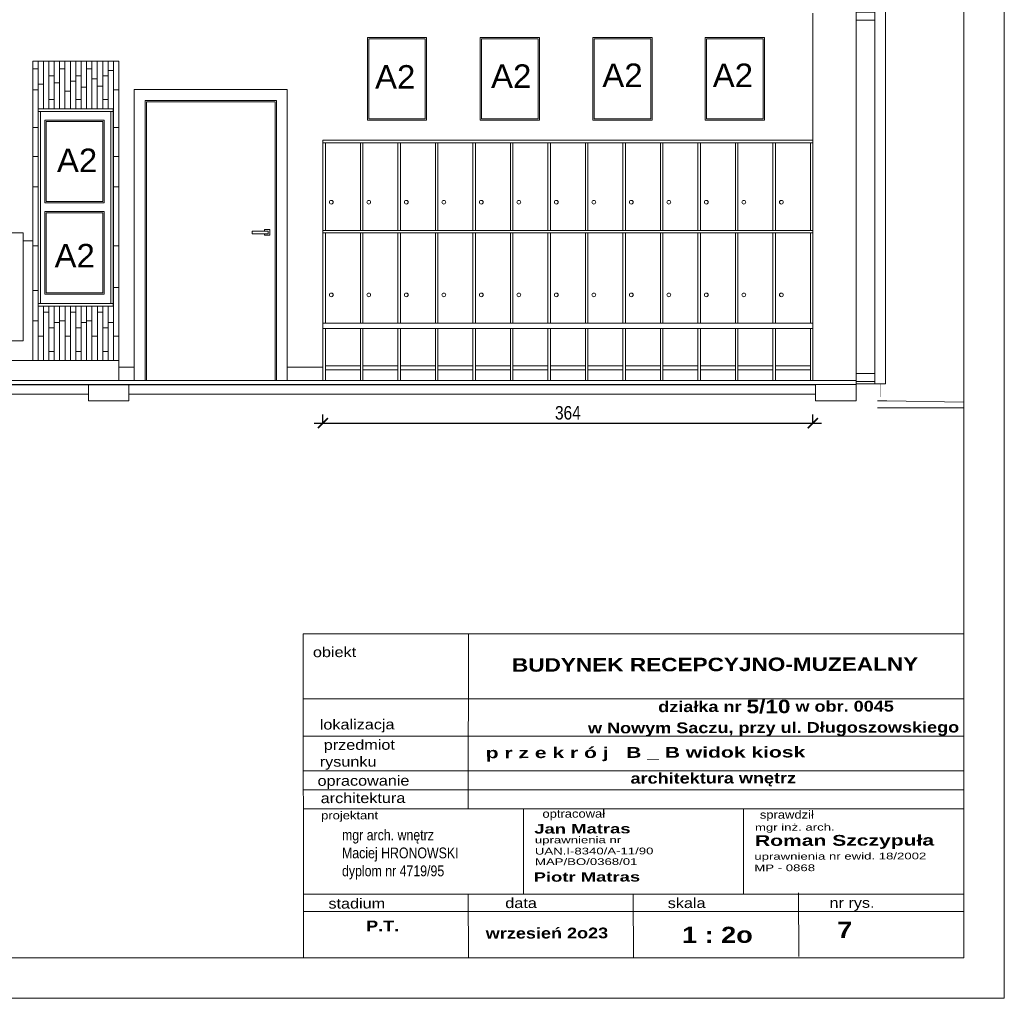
# Model space of a CAD drawing. Header units: millimetres. Extents: x -9038497 to 54128, y -10570064 to 59476.
# Tile 81 of 135: x 43946 to 44677, y 21434 to 22161. Entities that reach past the tile are written whole.
import ezdxf

# ---------------------------------------------------------------- set-up
doc = ezdxf.new("R2010")
doc.units = ezdxf.units.MM
doc.header["$LTSCALE"] = 0.8
doc.header["$PDMODE"] = 2
for name, color, linetype, lineweight in [('0 proj_drzwi', 4, 'Continuous', 0), ('0 proj_meble 25', 42, 'Continuous', 25), ('0 proj_widok widok widok', 7, 'Continuous', 0), ('A MEBLE', 41, 'Continuous', 35), ('ocieplenie', 214, 'Continuous', 13), ('OPIS', 122, 'Continuous', 18), ('proj_drzwi', 4, 'Continuous', 15), ('proj_opis 0.30', 120, 'Continuous', 30), ('SCIANY', 1, 'Continuous', 30), ('WW ELEK_OŚW', 1, 'Continuous', 35)]:
    doc.layers.add(name, color=color, linetype=linetype, lineweight=lineweight)
doc.layers.add('1', color=7, linetype='Continuous')
doc.layers.add('STOLARKA', color=4, linetype='Continuous')
doc.styles.add('arial', font='arial.ttf', dxfattribs={"height": 14})
doc.styles.add('ARIAL_WYM50', font='arial.ttf', dxfattribs={"height": 15})
doc.styles.add('courier', font='stylu.ttf')
doc.styles.add('OPIS', font='arial.ttf')
doc.styles.add('WYMIAR-50', font='ARIALN.TTF', dxfattribs={"height": 10})
doc.dimstyles.new('SKALA-50', dxfattribs={"dimscale": 5, "dimtxt": 10, "dimasz": 1.5, "dimexe": 1.3, "dimexo": 1.3, "dimgap": 0.5, "dimtad": 1, "dimdec": 1, "dimrnd": 0.5, "dimdsep": 46, "dimtxsty": 'WYMIAR-50', "dimblk": 'ARCHTICK', "dimcen": 1.5, "dimdle": 1.3, "dimadec": 0, "dimazin": 0, "dimtfac": 1, "dimtdec": 1, "dimtix": 1, "dimtmove": 2, "dimatfit": 3, "dimfxl": 2, "dimfxlon": 1, "dimtolj": 1, "dimarcsym": 0})

# ---------------------------------------------------------------- blocks, each defined once
blk = doc.blocks.new('G$CC161A1DE')
at = {"layer": 'OPIS', "width": 743.088, "attachment_point": 1, "rotation": 0.1544, "style": 'courier'}
for s, insert, char_height in [('{\\W1.4;\\fArial|b0|i0|c238|p34;\\H0.555556x;mgr inż. arch.\\P\\fArial|b1|i0|c238|p34;\\H1.599999x;Roman Szczypuła}', (0.9, 70.4), 18), ('{\\fArial|b0|i0|c238|p34;\\W1.4;uprawnienia nr ewid. 18/2002}', (0, 27.2), 10), ('{\\fArial|b0|i0|c238|p34;\\W1.4;MP - 0868}', (0, 10.1), 10)]:
    blk.add_mtext(s, dxfattribs=dict(at, insert=insert, char_height=char_height))
blk = doc.blocks.new('G$C0830A37A')
at = {"layer": 'OPIS', "width": 743.088, "attachment_point": 1, "rotation": 0.1544, "style": 'courier'}
for s, insert, char_height in [('{\\W1.4;\\fArial|b1|i0|c238|p34;Jan Matras}', (0, 61.1), 14), ('{\\fArial|b0|i0|c238|p34;\\W1.4;uprawnienia nr\\PUAN.I-8340/A-11/90}', (0.9, 42.6), 10), ('{\\fArial|b0|i0|c238|p34;\\W1.4;MAP/BO/0368/01}', (1.1, 10.2), 10)]:
    blk.add_mtext(s, dxfattribs=dict(at, insert=insert, char_height=char_height))
blk = doc.blocks.new('klamka n fr')
at = {"layer": 'proj_drzwi'}
for p, q in [((11813.99, 24416.28), (11813.99, 24414.28)), ((11813.99, 24416.28), (11813.99, 24416.28)), ((11824.99, 24416.28), (11813.99, 24416.28)), ((11813.99, 24414.28), (11825.86, 24414.28)), ((11823.1, 24416.28), (11823.1, 24417.28)), ((11823.1, 24417.28), (11827.15, 24417.28)), ((11823.1, 24413.28), (11823.1, 24414.28)), ((11827.15, 24413.28), (11823.1, 24413.28)), ((11825.86, 24416.28), (11824.99, 24416.28)), ((11825.86, 24414.28), (11825.86, 24416.28)), ((11827.15, 24417.28), (11827.15, 24413.28))]:
    blk.add_line(p, q, dxfattribs=at)
blk = doc.blocks.new('_ArchTick')
at = {"color": 0, "linetype": 'ByBlock', "const_width": 0.15}
blk.add_lwpolyline([(-0.5, -0.5), (0.5, 0.5)], dxfattribs=at)
blk = doc.blocks.new('*D2369')
at = {"layer": '0 proj_widok widok widok', "color": 0, "lineweight": -2, "ltscale": 0.8, "transparency": 16777216}
for p, q in [((44170.84, 21860.83), (44170.84, 21867.33)), ((44534.7, 21860.83), (44534.7, 21867.33)), ((44164.34, 21860.83), (44541.2, 21860.83))]:
    blk.add_line(p, q, dxfattribs=at)
at = {"layer": 'Defpoints', "color": 0, "lineweight": 0, "ltscale": 0.8, "transparency": 16777216}
for p in [(44534.7, 21860.83), (44170.84, 21856.03), (44534.7, 21856.04)]:
    blk.add_point(p, dxfattribs=at)
at = {"layer": '0 proj_widok widok widok', "color": 0, "lineweight": -2, "ltscale": 0.8, "transparency": 16777216, "xscale": 7.5, "yscale": 7.5, "zscale": 7.5, "rotation": 180}
blk.add_blockref('_ArchTick', (44170.84, 21860.83), dxfattribs=at)
at = {"layer": '0 proj_widok widok widok', "color": 0, "lineweight": -2, "ltscale": 0.8, "transparency": 16777216, "xscale": 7.5, "yscale": 7.5, "zscale": 7.5}
blk.add_blockref('_ArchTick', (44534.7, 21860.83), dxfattribs=at)
at = {"layer": '0 proj_widok widok widok', "color": 0, "lineweight": 0, "ltscale": 0.8, "transparency": 16777216, "insert": (44352.77, 21868.43), "char_height": 10, "attachment_point": 5, "style": 'WYMIAR-50'}
blk.add_mtext('\\A1;364', dxfattribs=at)

msp = doc.modelspace()

# ---------------------------------------------------------------- linework, layer by layer
at = {"lineweight": 0, "ltscale": 40}
for p, q in [((44566.9, 21892.45), (42886.79, 21892.45)), ((44646.93, 21876.4), (44589.73, 21877.38)), ((44582.84, 21872.22), (44646.93, 21872.22)), ((44319.74, 21574.03), (44319.74, 21510.56)), ((44483.18, 21574.36), (44483.18, 21510.89))]:
    msp.add_line(p, q, dxfattribs=at)
at = {"color": 1, "lineweight": 0, "ltscale": 40}
for points in [[(44026.81, 21877.45), (43996.81, 21877.45), (43996.81, 21889.45), (44026.81, 21889.45)], [(44566.78, 21877.45), (44536.78, 21877.45), (44536.78, 21889.45), (44566.78, 21889.45)]]:
    msp.add_lwpolyline(points, close=True, dxfattribs=at)
at = {"lineweight": 0, "ltscale": 40}
msp.add_lwpolyline([(44589.73, 21877.38), (44582.84, 21877.38)], dxfattribs=at)
at = {"layer": '0 proj_drzwi'}
for p, q in [((44144.4, 22108.57), (44030.78, 22108.57)), ((44030.78, 22108.57), (44030.78, 21892.57)), ((44144.4, 21892.57), (44144.4, 22108.57)), ((44136.4, 22100.57), (44038.78, 22100.57)), ((44038.78, 22100.57), (44038.78, 21892.57)), ((44136.4, 21892.57), (44136.4, 22100.57)), ((44135.4, 22099.57), (44039.78, 22099.57)), ((44039.78, 22099.57), (44039.78, 21892.57)), ((44135.4, 21892.57), (44135.4, 22099.57)), ((44030.78, 21892.57), (44144.4, 21892.57))]:
    msp.add_line(p, q, dxfattribs=at)
at = {"layer": '0 proj_meble 25', "lineweight": 18}
for p, q in [((43955.28, 22129.69), (44019.28, 22129.69)), ((43955.28, 22129.69), (43955.28, 21907.45)), ((43959.28, 22129.69), (43959.28, 21907.45)), ((43963.28, 22129.69), (43963.28, 22094.23)), ((43967.28, 22129.69), (43967.28, 22094.23)), ((43971.28, 22129.69), (43971.28, 22094.23)), ((43975.28, 22129.69), (43975.28, 22094.23)), ((43979.28, 22129.69), (43979.28, 22094.23)), ((43983.28, 22129.69), (43983.28, 22094.23)), ((43987.28, 22129.69), (43987.28, 22094.23)), ((43991.28, 22129.69), (43991.28, 22094.23)), ((43995.28, 22129.69), (43995.28, 22094.23)), ((43999.28, 22129.69), (43999.28, 22094.23)), ((44003.28, 22129.69), (44003.28, 22094.23)), ((44007.28, 22129.69), (44007.28, 22094.23)), ((44011.28, 22129.69), (44011.28, 22094.23)), ((44015.28, 22129.69), (44015.28, 21907.45)), ((44019.28, 22129.69), (44019.28, 21892.45)), ((43955.29, 22124.02), (43959.28, 22124.02)), ((43975.3, 22124.02), (43979.3, 22124.02)), ((43995.3, 22124.02), (43999.3, 22124.02)), ((44011.29, 22122.72), (44015.31, 22122.72)), ((43967.28, 22118.79), (43971.28, 22118.79)), ((43983.28, 22114.88), (43987.28, 22114.88)), ((43987.29, 22118.79), (43991.29, 22118.79)), ((43999.27, 22116.6), (44003.29, 22116.6)), ((44007.29, 22118.79), (44011.29, 22118.79)), ((43955.28, 22108.45), (43959.29, 22108.45)), ((43959.25, 22112.61), (43963.27, 22112.61)), ((43971.27, 22113.69), (43975.29, 22113.69)), ((43979.27, 22107.56), (43983.29, 22107.56)), ((43991.29, 22110.38), (43995.31, 22110.38)), ((44003.28, 22111.28), (44007.28, 22111.28)), ((44015.28, 22108.45), (44019.3, 22108.45)), ((43967.28, 22101.28), (43971.28, 22101.28)), ((43987.29, 22101.28), (43991.29, 22101.28)), ((44007.29, 22101.28), (44011.29, 22101.28)), ((43959.33, 22094.23), (43959.33, 21947.8)), ((43959.33, 22094.23), (44015.18, 22094.23)), ((43959.33, 22092.43), (44015.18, 22092.43)), ((43961.13, 22092.43), (43961.13, 21949.6)), ((44013.38, 21949.6), (44013.38, 22092.43)), ((44015.18, 21947.8), (44015.18, 22094.23)), ((43955.28, 22080.57), (43959.29, 22080.57)), ((44015.28, 22080.57), (44019.3, 22080.57)), ((44170.87, 22070.93), (44534.74, 22070.93)), ((44170.87, 22070.93), (44170.87, 21892.45)), ((44534.74, 22070.93), (44534.74, 21892.5)), ((44170.87, 22069.13), (44534.74, 22069.13)), ((44172.67, 22069.13), (44172.67, 22003.93)), ((44198.72, 22069.13), (44198.72, 22003.93)), ((44200.52, 22069.13), (44200.52, 22003.93)), ((44226.57, 22069.13), (44226.57, 22003.93)), ((44228.37, 22069.13), (44228.37, 22003.93)), ((44254.43, 22069.13), (44254.43, 22003.93)), ((44256.23, 22069.13), (44256.23, 22003.93)), ((44282.28, 22069.13), (44282.28, 22003.93)), ((44284.08, 22069.13), (44284.08, 22003.93)), ((44310.13, 22069.13), (44310.13, 22003.93)), ((44311.93, 22069.13), (44311.93, 22003.93)), ((44337.99, 22069.13), (44337.99, 22003.93)), ((44339.79, 22069.13), (44339.79, 22003.93)), ((44365.84, 22069.13), (44365.84, 22003.93)), ((44367.64, 22069.13), (44367.64, 22003.93)), ((44393.69, 22069.13), (44393.69, 22003.93)), ((44395.49, 22069.13), (44395.49, 22003.93)), ((44421.55, 22069.13), (44421.55, 22003.93)), ((44423.35, 22069.13), (44423.35, 22003.93)), ((44449.4, 22069.13), (44449.4, 22003.93)), ((44451.2, 22069.13), (44451.2, 22003.93)), ((44477.25, 22069.13), (44477.25, 22003.93)), ((44479.05, 22069.13), (44479.05, 22003.93)), ((44505.13, 22069.13), (44505.13, 22003.93)), ((44506.93, 22069.13), (44506.93, 22003.93)), ((44532.94, 22069.13), (44532.94, 22003.93)), ((43955.28, 22058.92), (43959.29, 22058.92)), ((44015.28, 22058.92), (44019.3, 22058.92)), ((43955.28, 22036.36), (43959.29, 22036.36)), ((44015.28, 22036.36), (44019.3, 22036.36)), ((43948.3, 22002.21), (43867.12, 22002.21)), ((43948.3, 21921.97), (43948.3, 22002.21)), ((44170.87, 22003.93), (44534.74, 22003.93)), ((44170.87, 22002.13), (44534.74, 22002.13)), ((44172.67, 22002.13), (44172.67, 21935.13)), ((44198.72, 22002.13), (44198.72, 21935.13)), ((44200.52, 22002.13), (44200.52, 21935.13)), ((44226.57, 22002.13), (44226.57, 21935.13)), ((44228.37, 22002.13), (44228.37, 21935.13)), ((44254.43, 22002.13), (44254.43, 21935.13)), ((44256.23, 22002.13), (44256.23, 21935.13)), ((44282.28, 22002.13), (44282.28, 21935.13)), ((44284.08, 22002.13), (44284.08, 21935.13)), ((44310.13, 22002.13), (44310.13, 21935.13)), ((44311.93, 22002.13), (44311.93, 21935.13)), ((44337.99, 22002.13), (44337.99, 21935.13)), ((44339.79, 22002.13), (44339.79, 21935.13)), ((44365.84, 22002.13), (44365.84, 21935.13)), ((44367.64, 22002.13), (44367.64, 21935.13)), ((44393.69, 22002.13), (44393.69, 21935.13)), ((44395.49, 22002.13), (44395.49, 21935.13)), ((44421.55, 22002.13), (44421.55, 21935.13)), ((44423.35, 22002.13), (44423.35, 21935.13)), ((44449.4, 22002.13), (44449.4, 21935.13)), ((44451.2, 22002.13), (44451.2, 21935.13)), ((44477.25, 22002.13), (44477.25, 21935.13)), ((44479.05, 22002.13), (44479.05, 21935.13)), ((44505.13, 22002.13), (44505.13, 21935.13)), ((44506.93, 22002.13), (44506.93, 21935.13)), ((44532.94, 22002.13), (44532.94, 21935.13)), ((43955.3, 21996.21), (43948.3, 21996.21)), ((43955.28, 21992.62), (43959.29, 21992.62)), ((44015.28, 21992.62), (44019.3, 21992.62)), ((44015.28, 21961.68), (44019.3, 21961.68)), ((43955.27, 21959.47), (43959.23, 21959.47)), ((44015.18, 21949.6), (43959.33, 21949.6)), ((44015.18, 21947.8), (43959.33, 21947.8)), ((43963.3, 21947.8), (43963.3, 21907.45)), ((43967.3, 21947.8), (43967.3, 21907.45)), ((43971.3, 21947.8), (43971.3, 21907.45)), ((43975.3, 21947.8), (43975.3, 21907.45)), ((43979.3, 21947.8), (43979.3, 21907.45)), ((43983.3, 21947.8), (43983.3, 21907.45)), ((43987.3, 21947.8), (43987.3, 21907.45)), ((43991.3, 21947.8), (43991.3, 21907.45)), ((43995.3, 21947.8), (43995.3, 21907.45)), ((43999.3, 21947.8), (43999.3, 21907.45)), ((44003.3, 21947.8), (44003.3, 21907.45)), ((44007.3, 21947.8), (44007.3, 21907.45)), ((44011.3, 21947.8), (44011.3, 21907.45)), ((43963.29, 21943.23), (43967.31, 21943.23)), ((43983.31, 21943.23), (43987.32, 21943.23)), ((44003.31, 21943.23), (44007.32, 21943.23)), ((43955.29, 21936.81), (43959.28, 21936.81)), ((43967.28, 21931.58), (43971.28, 21931.58)), ((43971.27, 21935.51), (43975.29, 21935.51)), ((43975.3, 21936.81), (43979.3, 21936.81)), ((43987.29, 21931.58), (43991.29, 21931.58)), ((43991.29, 21935.51), (43995.31, 21935.51)), ((43995.3, 21936.81), (43999.3, 21936.81)), ((44007.29, 21931.58), (44011.29, 21931.58)), ((44011.29, 21935.51), (44015.31, 21935.51)), ((44170.87, 21935.13), (44459.08, 21935.13)), ((44534.74, 21935.13), (44459.06, 21935.13)), ((43959.25, 21925.4), (43963.27, 21925.4)), ((43979.27, 21925.4), (43983.29, 21925.4)), ((43999.27, 21925.4), (44003.29, 21925.4)), ((44015.28, 21925.4), (44019.3, 21925.4)), ((44170.87, 21931.13), (44459.08, 21931.13)), ((44172.67, 21931.13), (44172.67, 21892.45)), ((44198.72, 21931.13), (44198.72, 21892.45)), ((44200.52, 21931.13), (44200.52, 21892.45)), ((44226.57, 21931.13), (44226.57, 21892.45)), ((44228.37, 21931.13), (44228.37, 21892.45)), ((44254.43, 21931.13), (44254.43, 21892.45)), ((44256.23, 21931.13), (44256.23, 21892.45)), ((44282.28, 21931.13), (44282.28, 21892.45)), ((44284.08, 21931.13), (44284.08, 21892.45)), ((44310.13, 21931.13), (44310.13, 21892.45)), ((44311.93, 21931.13), (44311.93, 21892.45)), ((44337.99, 21931.13), (44337.99, 21892.45)), ((44339.79, 21931.13), (44339.79, 21892.45)), ((44365.84, 21931.13), (44365.84, 21892.45)), ((44367.64, 21931.13), (44367.64, 21892.45)), ((44393.69, 21931.13), (44393.69, 21892.45)), ((44395.49, 21931.13), (44395.49, 21892.45)), ((44421.55, 21931.13), (44421.55, 21892.45)), ((44423.35, 21931.13), (44423.35, 21892.45)), ((44449.4, 21931.13), (44449.4, 21892.45)), ((44451.2, 21931.13), (44451.2, 21892.45)), ((44459.06, 21931.13), (44534.74, 21931.13)), ((44477.25, 21931.13), (44477.25, 21892.45)), ((44479.05, 21931.13), (44479.05, 21892.45)), ((44505.13, 21931.13), (44505.13, 21892.45)), ((44506.93, 21931.13), (44506.93, 21892.45)), ((44532.94, 21931.13), (44532.94, 21892.45)), ((43948.3, 21921.97), (43867.12, 21921.97)), ((43967.28, 21914.07), (43971.28, 21914.07)), ((43987.29, 21914.07), (43991.29, 21914.07)), ((44007.29, 21914.07), (44011.29, 21914.07)), ((44019.28, 21907.45), (43552.68, 21907.45)), ((44170.87, 21892.5), (44172.67, 21892.5)), ((44198.72, 21892.5), (44200.52, 21892.5)), ((44226.57, 21892.5), (44228.37, 21892.5)), ((44254.43, 21892.5), (44256.23, 21892.5)), ((44282.28, 21892.5), (44284.08, 21892.5)), ((44310.13, 21892.5), (44311.93, 21892.5)), ((44337.99, 21892.5), (44339.79, 21892.5)), ((44365.84, 21892.5), (44367.64, 21892.5)), ((44393.69, 21892.5), (44395.49, 21892.5)), ((44421.55, 21892.5), (44423.35, 21892.5)), ((44449.4, 21892.5), (44451.2, 21892.5)), ((44477.25, 21892.5), (44479.05, 21892.5)), ((44505.13, 21892.5), (44506.93, 21892.5)), ((44532.94, 21892.5), (44534.74, 21892.5))]:
    msp.add_line(p, q, dxfattribs=at)
for centre in [(44177.07, 22024.93), (44204.92, 22024.93), (44232.77, 22024.93), (44260.65, 22024.93), (44288.47, 22024.93), (44316.33, 22024.93), (44344.19, 22024.93), (44372.04, 22024.93), (44399.89, 22024.93), (44427.75, 22024.93), (44455.6, 22024.93), (44483.45, 22024.93), (44511.33, 22024.93), (44177.07, 21956.09), (44204.92, 21956.09), (44232.77, 21956.09), (44260.65, 21956.09), (44288.47, 21956.09), (44316.33, 21956.09), (44344.19, 21956.09), (44372.04, 21956.09), (44399.89, 21956.09), (44427.75, 21956.09), (44455.6, 21956.09), (44483.45, 21956.09), (44511.33, 21956.09)]:
    msp.add_circle(centre, 1.39, dxfattribs=at)
at = {"layer": '0 proj_widok widok widok', "lineweight": 0}
for p, q in [((44247.84, 22147.43), (44203.84, 22147.43)), ((44203.84, 22147.43), (44203.84, 22085.93)), ((44246.84, 22146.43), (44204.84, 22146.43)), ((44204.84, 22146.43), (44204.84, 22086.93)), ((44246.84, 22086.93), (44246.84, 22146.43)), ((44247.84, 22085.93), (44247.84, 22147.43)), ((44331.6, 22147.43), (44287.6, 22147.43)), ((44287.6, 22147.43), (44287.6, 22085.93)), ((44330.6, 22146.43), (44288.6, 22146.43)), ((44288.6, 22146.43), (44288.6, 22086.93)), ((44330.6, 22086.93), (44330.6, 22146.43)), ((44331.6, 22085.93), (44331.6, 22147.43)), ((44415.31, 22147.43), (44371.31, 22147.43)), ((44371.31, 22147.43), (44371.31, 22085.93)), ((44414.31, 22146.43), (44372.31, 22146.43)), ((44372.31, 22146.43), (44372.31, 22086.93)), ((44414.31, 22086.93), (44414.31, 22146.43)), ((44415.31, 22085.93), (44415.31, 22147.43)), ((44498.79, 22147.43), (44454.79, 22147.43)), ((44454.79, 22147.43), (44454.79, 22085.93)), ((44497.79, 22146.43), (44455.79, 22146.43)), ((44455.79, 22146.43), (44455.79, 22086.93)), ((44497.79, 22086.93), (44497.79, 22146.43)), ((44498.79, 22085.93), (44498.79, 22147.43)), ((44008.38, 22085.96), (43964.38, 22085.96)), ((43964.38, 22085.96), (43964.38, 22024.46)), ((44008.38, 22024.46), (44008.38, 22085.96)), ((44203.84, 22085.93), (44247.84, 22085.93)), ((44204.84, 22086.93), (44246.84, 22086.93)), ((44287.6, 22085.93), (44331.6, 22085.93)), ((44288.6, 22086.93), (44330.6, 22086.93)), ((44371.31, 22085.93), (44415.31, 22085.93)), ((44372.31, 22086.93), (44414.31, 22086.93)), ((44454.79, 22085.93), (44498.79, 22085.93)), ((44455.79, 22086.93), (44497.79, 22086.93)), ((44007.38, 22084.96), (43965.38, 22084.96)), ((43965.38, 22084.96), (43965.38, 22025.46)), ((44007.38, 22025.46), (44007.38, 22084.96)), ((43964.38, 22024.46), (44008.38, 22024.46)), ((43965.38, 22025.46), (44007.38, 22025.46)), ((44008.38, 22018.16), (43964.38, 22018.16)), ((43964.38, 22018.16), (43964.38, 21956.66)), ((44007.38, 22017.16), (43965.38, 22017.16)), ((43965.38, 22017.16), (43965.38, 21957.66)), ((44007.38, 21957.66), (44007.38, 22017.16)), ((44008.38, 21956.66), (44008.38, 22018.16)), ((43964.38, 21956.66), (44008.38, 21956.66)), ((43965.38, 21957.66), (44007.38, 21957.66)), ((44030.78, 21902.45), (44019.6, 21902.45)), ((44170.87, 21902.45), (44144.4, 21902.45))]:
    msp.add_line(p, q, dxfattribs=at)
for points in [[(42576.93, 21433.53), (44676.93, 21433.53), (44676.93, 22907.53), (42576.93, 22907.53)], [(42576.93, 21433.53), (44676.93, 21433.53), (44676.93, 22907.53), (42576.93, 22907.53)], [(42736.93, 22877.53), (44646.93, 22877.53), (44646.93, 21463.53), (42736.93, 21463.53)]]:
    msp.add_lwpolyline(points, close=True, dxfattribs=at)
at = {"layer": 'A MEBLE', "lineweight": 0, "ltscale": 40}
for p, q in [((44172.69, 21903.5), (44198.72, 21903.5)), ((44200.52, 21903.5), (44226.57, 21903.5)), ((44228.37, 21903.5), (44254.43, 21903.5)), ((44256.23, 21903.5), (44282.28, 21903.5)), ((44284.08, 21903.5), (44310.13, 21903.5)), ((44311.93, 21903.5), (44337.99, 21903.5)), ((44339.79, 21903.5), (44365.84, 21903.5)), ((44367.64, 21903.5), (44393.69, 21903.5)), ((44395.49, 21903.5), (44421.55, 21903.5)), ((44423.35, 21903.5), (44449.4, 21903.5)), ((44451.2, 21903.5), (44477.25, 21903.5)), ((44479.05, 21903.5), (44505.13, 21903.5)), ((44506.93, 21903.5), (44533.02, 21903.5)), ((44172.69, 21900.5), (44198.72, 21900.5)), ((44200.52, 21900.5), (44226.57, 21900.5)), ((44228.37, 21900.5), (44254.43, 21900.5)), ((44256.23, 21900.5), (44282.28, 21900.5)), ((44284.08, 21900.5), (44310.13, 21900.5)), ((44311.93, 21900.5), (44337.99, 21900.5)), ((44339.79, 21900.5), (44365.84, 21900.5)), ((44367.64, 21900.5), (44393.69, 21900.5)), ((44395.49, 21900.5), (44421.55, 21900.5)), ((44423.35, 21900.5), (44449.4, 21900.5)), ((44451.2, 21900.5), (44477.25, 21900.5)), ((44479.05, 21900.5), (44505.13, 21900.5)), ((44506.93, 21900.5), (44533.02, 21900.5))]:
    msp.add_line(p, q, dxfattribs=at)
at = {"layer": 'ocieplenie', "lineweight": 0, "ltscale": 40}
msp.add_lwpolyline([(44584.78, 21889.96, 0.2, 0.2, 0), (44584.84, 21877.38, 0.2, 0.2, 0)], format="xyseb", dxfattribs=at)
at = {"layer": 'OPIS'}
for p, q in [((44278.89, 21704.39), (44278.71, 21574.36)), ((44646.29, 21655.94), (44156.31, 21655.94)), ((44646.45, 21655.94), (44156.47, 21655.94)), ((44646.52, 21628.32), (44156.54, 21628.32)), ((44646.59, 21602.48), (44156.61, 21602.48)), ((44646.63, 21588.45), (44156.65, 21588.45)), ((44646.67, 21574.36), (44156.27, 21574.36)), ((44646.8, 21510.89), (44156.82, 21510.89)), ((44278.84, 21510.89), (44278.97, 21463.53)), ((44401.32, 21510.56), (44401.62, 21463.86)), ((44524.15, 21511.89), (44524.28, 21464.52)), ((44646.84, 21497.98), (44156.86, 21497.98))]:
    msp.add_line(p, q, dxfattribs=at)
msp.add_lwpolyline([(44156.31, 21463.53), (44646.93, 21463.53), (44646.83, 21704.39), (44156.22, 21704.39)], close=True, dxfattribs=at)
at = {"layer": 'SCIANY', "ltscale": 40}
for p, q in [((43446.7, 21889.45), (44000.76, 21889.45)), ((43446.78, 21889.45), (44536.78, 21889.45))]:
    msp.add_line(p, q, dxfattribs=at)
at = {"layer": 'SCIANY', "lineweight": 0, "ltscale": 40}
for p, q in [((43446.78, 21882.45), (43996.81, 21882.45)), ((44026.81, 21882.45), (44536.78, 21882.45))]:
    msp.add_line(p, q, dxfattribs=at)
at = {"layer": 'STOLARKA', "color": 5, "lineweight": 0}
for p, q in [((44588.78, 21889.96), (44588.78, 22525.59)), ((44534.78, 22165.45), (44534.78, 21892.45)), ((44580.78, 21889.96), (44588.78, 21889.96))]:
    msp.add_line(p, q, dxfattribs=at)
for points in [[(44580.78, 22166.14), (44580.78, 22160.14), (44566.78, 22160.14), (44566.78, 22166.14)], [(44580.78, 22160.14), (44580.78, 21889.96), (44566.78, 21889.96), (44566.78, 22160.14)], [(44580.78, 21897.65), (44580.78, 21891.65), (44566.78, 21891.65), (44566.78, 21897.65)]]:
    msp.add_lwpolyline(points, close=True, dxfattribs=at)

# ---------------------------------------------------------------- block references
at = {"color": 1, "lineweight": 0, "ltscale": 40, "xscale": 0.5, "yscale": 0.5, "zscale": 0.5}
for name, p in [('G$C0830A37A', (44327.8, 21532.34)), ('G$CC161A1DE', (44491.26, 21527.84))]:
    msp.add_blockref(name, p, dxfattribs=at)
at = {"layer": '0 proj_drzwi', "xscale": -1, "rotation": 180}
msp.add_blockref('klamka n fr', (32304.26, 46417.84), dxfattribs=at)

# ---------------------------------------------------------------- texts
at = {"layer": '1', "insert": (44503.67, 21641.77), "char_height": 8, "width": 442.3872, "attachment_point": 5, "rotation": 0.15445, "style": 'ARIAL_WYM50'}
msp.add_mtext('\\A1;{\\fArial|b1|i0|c238|p34;\\W1.2;  działka nr \\H1.25x;5/10\\H0.8x; w obr. 0045\\P w Nowym Saczu, przy ul. Długoszowskiego }', dxfattribs=at)
at = {"layer": 'OPIS', "rotation": 0.15445}
for s, insert, char_height, width, attachment_point, style in [('{\\fEuphemia|b0|i0|c0|p34;\\W1.2;obiekt}', (44179.49, 21690.7), 7.5, 355.5035, 5, 'ARIAL_WYM50'), ('{\\fArial|b1|i0|c238|p34;\\W1.2; BUDYNEK RECEPCYJNO-MUZEALNY}', (44459.8, 21681.47), 10, 388.7918, 5, 'ARIAL_WYM50'), ('{\\fEuphemia|b0|i0|c0|p34;\\W1.2;lokalizacja}', (44196.27, 21635.89), 7.5, 355.5035, 5, 'ARIAL_WYM50'), ('{\\fEuphemia|b0|i0|c0|p34;\\W1.2;     przedmiot\\Prysunku}', (44189.54, 21614.48), 7.5, 355.5035, 5, 'ARIAL_WYM50'), ('{\\fArial|b1|i0|c238|p34;\\W1.4;\\C0; p r z e k r ó j   B _ B widok kiosk}', (44287.38, 21619.85), 8, 367.9618, 1, 'arial'), ('{\\fEuphemia|b0|i0|c0|p34;\\W1.2;opracowanie}', (44200.98, 21594.1), 7.5, 355.5035, 5, 'ARIAL_WYM50'), ('{\\fArial|b1|i0|c238|p34;\\W1.2;architektura wnętrz}', (44460.79, 21595.97), 8, 355.5035, 5, 'ARIAL_WYM50'), ('{\\fEuphemia|b0|i0|c0|p34;\\W1.2;architektura}', (44200.63, 21582.27), 7.5, 355.5035, 5, 'ARIAL_WYM50'), ('{\\W1.2;\\FEuphemia|c0;optracował}', (44357.17, 21569.82), 6, 355.5035, 5, 'ARIAL_WYM50'), ('{\\W1.2;\\FEuphemia|c0;sprawdził}', (44515.42, 21569.1), 6, 355.5035, 5, 'ARIAL_WYM50'), ('{\\W1.2;\\FEuphemia|c0;projektant}', (44190.66, 21568.58), 6, 355.5035, 5, 'ARIAL_WYM50'), ('{\\W1.4;\\fArial|b1|i0|c238|p34;Piotr Matras}', (44327.34, 21527.1), 7, 371.5441, 1, 'courier'), ('{\\fEuphemia|b0|i0|c0|p34;\\W1.2;stadium}', (44196, 21503.95), 7.5, 355.5035, 5, 'ARIAL_WYM50'), ('{\\fEuphemia|b0|i0|c0|p34;\\W1.2;data}', (44318.01, 21504.28), 7.5, 355.5035, 5, 'ARIAL_WYM50'), ('{\\fEuphemia|b0|i0|c0|p34;\\W1.2;skala}', (44440.98, 21504.28), 7.5, 355.5035, 5, 'ARIAL_WYM50'), ('{\\fEuphemia|b0|i0|c0|p34;\\W1.2;nr rys.}', (44563.84, 21503.36), 7.5, 355.5035, 5, 'ARIAL_WYM50'), ('{\\W1.2;\\fArial|b1|i0|c238|p34;P.T.}', (44215.22, 21487.3), 8, 355.5035, 5, 'ARIAL_WYM50'), ('{\\W1.2;\\fArial|b1|i0|c238|p34;wrzesień 2o23}', (44337.24, 21481.91), 8, 355.5035, 5, 'ARIAL_WYM50'), ('{\\fArial|b1|i0|c238|p34;\\W1.2;\\C0;1 : 2o}', (44437.53, 21486.62), 12, 367.9618, 1, 'arial'), ('{\\fArial|b1|i0|c238|p34;\\W1.2;\\C0;7}', (44552.84, 21490.38), 12, 367.9618, 1, 'arial')]:
    msp.add_mtext(s, dxfattribs=dict(at, insert=insert, char_height=char_height, width=width, attachment_point=attachment_point, style=style))
at = {"layer": 'proj_opis 0.30', "insert": (44182.48, 21558.88), "char_height": 8, "width": 227.9988, "attachment_point": 1, "style": 'WYMIAR-50'}
msp.add_mtext(' mgr arch. wnętrz\\P Maciej HRONOWSKI\\P dyplom nr 4719/95', dxfattribs=at)
at = {"layer": 'WW ELEK_OŚW', "color": 0, "lineweight": 9, "style": 'OPIS'}
for p in [(44209.56, 22109.28, 1), (44295.73, 22109.87, 1), (44378.37, 22110.47, 1), (44460.39, 22110.47, 1), (43973.3, 22047.28, 1), (43971.54, 21976.47, 1)]:
    msp.add_text('A2', height=17.5, dxfattribs=at).set_placement(p)

# ---------------------------------------------------------------- dimensions: what is measured, and where the dimension line sits
at = {"layer": '0 proj_widok widok widok', "lineweight": 0, "ltscale": 0.8}
dim = msp.add_linear_dim(base=(44534.7, 21860.83), p1=(44170.84, 21856.03), p2=(44534.7, 21856.04), dimstyle='SKALA-50', dxfattribs=at)
dim.commit()
dim.dimension.update_dxf_attribs({"geometry": '*D2369', "text_midpoint": (44352.77, 21868.43)})

doc.saveas('drawing.dxf')
